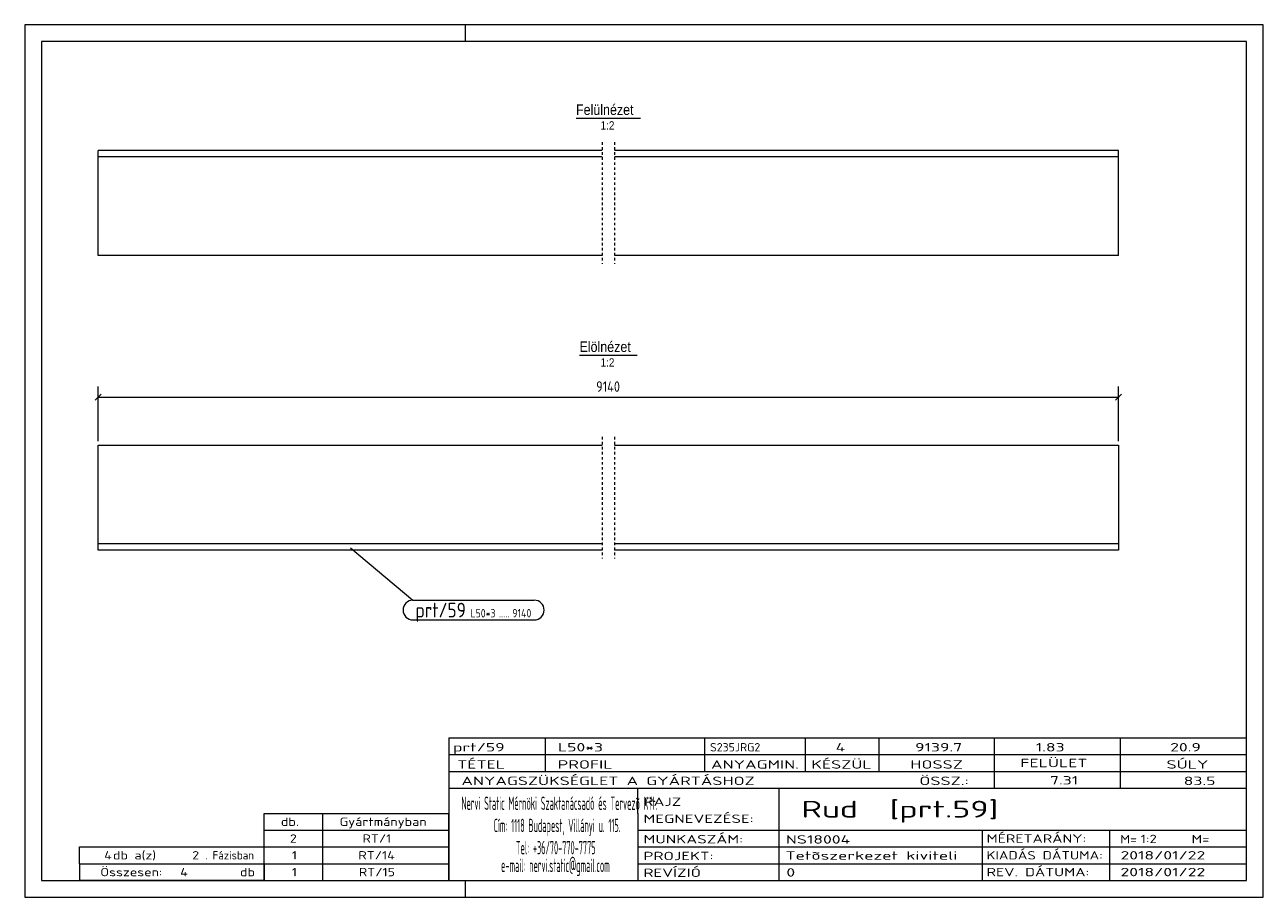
# Model space of a CAD drawing. Header units: millimetres. Extents: x 1 to 296, y 1 to 209.
import ezdxf

# ---------------------------------------------------------------- set-up
doc = ezdxf.new("R2010")
doc.units = ezdxf.units.MM
doc.header["$LTSCALE"] = 0.6
doc.linetypes.add('XKITLINE00', pattern=[0])
doc.linetypes.add('XKITLINE01', pattern=[4, 1, -1, 1, -1])
for name, color, linetype, lineweight in [('DrawingSheet', 5, 'Continuous', 0), ('OtherObjectType', 1, 'Continuous', 0), ('Part', 2, 'Continuous', 0), ('PartMark', 3, 'Continuous', 0), ('Z-DIMENSIONS', 1, 'Continuous', 0)]:
    doc.layers.add(name, color=color, linetype=linetype, lineweight=lineweight)
doc.styles.add('ARIAL', font='ARIAL.TTF')
doc.styles.add('ISOCPEUR', font='ISOCPEUR.TTF')

msp = doc.modelspace()

# ---------------------------------------------------------------- linework, layer by layer
at = {"layer": 'DrawingSheet', "color": 2, "linetype": 'XKITLINE00', "lineweight": 0}
for p, q in [((296, 209), (1, 209)), ((1, 209), (1, 1)), ((106, 205), (106, 209)), ((296, 1), (296, 209)), ((106, 1), (106, 5)), ((1, 1), (296, 1))]:
    msp.add_line(p, q, dxfattribs=at)
at = {"layer": 'DrawingSheet', "color": 3, "linetype": 'XKITLINE00', "lineweight": 0}
for p, q in [((292, 205), (5, 205)), ((5, 205), (5, 5)), ((292, 5), (292, 205)), ((5, 5), (292, 5))]:
    msp.add_line(p, q, dxfattribs=at)
at = {"layer": 'OtherObjectType', "color": 6, "linetype": 'XKITLINE00', "lineweight": 0}
for p, q in [((132.31, 186.75), (147.69, 186.75)), ((133.14, 130.24), (146.86, 130.24))]:
    msp.add_line(p, q, dxfattribs=at)
at = {"layer": 'OtherObjectType', "color": 7, "linetype": 'XKITLINE00', "lineweight": 0}
for p, q in [((102, 39), (292, 39)), ((102, 39), (102, 35)), ((102, 39), (292, 39)), ((125, 35), (125, 39)), ((163, 35), (163, 39)), ((187, 35), (187, 39)), ((204.5, 35), (204.5, 39)), ((232, 35), (232, 39)), ((262, 35), (262, 39)), ((292, 35), (292, 39)), ((102, 35), (292, 35)), ((102, 35), (102, 5)), ((102, 35), (292, 35)), ((125, 31), (125, 35)), ((163, 31), (163, 35)), ((187, 31), (187, 35)), ((204.5, 31), (204.5, 35)), ((232, 31), (232, 35)), ((262, 31), (262, 35)), ((292, 31), (292, 35)), ((102, 31), (292, 31)), ((232, 27), (232, 31)), ((262, 27), (262, 31)), ((292, 27), (292, 31)), ((102, 27), (292, 27)), ((147, 21), (147, 27)), ((180.7, 17), (180.7, 27)), ((292, 21), (292, 27)), ((58, 21), (102, 21)), ((58, 17), (58, 21)), ((72, 17), (72, 21)), ((102, 17), (102, 21)), ((147, 21), (147, 5)), ((292, 17), (292, 21)), ((58, 17), (102, 17)), ((58, 13), (58, 17)), ((72, 13), (72, 17)), ((102, 13), (102, 17)), ((147, 17), (292, 17)), ((180.7, 5), (180.7, 17)), ((229.16, 13), (229.16, 17)), ((259.5, 5), (259.5, 17)), ((292, 13), (292, 17)), ((14, 9), (14, 13)), ((14, 13), (58, 13)), ((14, 13), (58, 13)), ((58, 9), (58, 13)), ((58, 13), (102, 13)), ((58, 9), (58, 13)), ((72, 9), (72, 13)), ((102, 9), (102, 13)), ((147, 13), (292, 13)), ((229.16, 5), (229.16, 13)), ((292, 9), (292, 13)), ((14, 9), (58, 9)), ((14, 9), (14, 5)), ((14, 9), (58, 9)), ((58, 9), (58, 5)), ((58, 9), (102, 9)), ((58, 5), (58, 9)), ((72, 5), (72, 9)), ((102, 5), (102, 9)), ((147, 9), (292, 9)), ((292, 5), (292, 9)), ((58, 5), (14, 5)), ((58, 5), (102, 5)), ((102, 5), (292, 5)), ((139.5, 5), (292, 5))]:
    msp.add_line(p, q, dxfattribs=at)
at = {"layer": 'Part', "color": 2, "linetype": 'XKITLINE01', "lineweight": 0}
for p, q in [((138.5, 181), (138.5, 151.99)), ((141.51, 181), (141.51, 151.99)), ((138.5, 110.75), (138.5, 81.74)), ((141.51, 110.75), (141.51, 81.74))]:
    msp.add_line(p, q, dxfattribs=at)
at = {"layer": 'Part', "color": 2, "linetype": 'XKITLINE00', "lineweight": 0}
for p, q in [((18.5, 154), (18.5, 179)), ((138.5, 179), (18.5, 179)), ((138.5, 177.5), (18.5, 177.5)), ((261.5, 179), (141.5, 179)), ((261.5, 177.5), (141.5, 177.5)), ((261.5, 154), (261.5, 179)), ((138.5, 154), (18.5, 154)), ((261.5, 154), (141.5, 154)), ((18.5, 83.74), (18.5, 108.74)), ((18.5, 108.74), (138.5, 108.74)), ((141.5, 108.74), (261.5, 108.74)), ((261.5, 108.74), (261.5, 83.74)), ((138.5, 85.24), (18.5, 85.24)), ((138.5, 83.74), (18.5, 83.74)), ((261.5, 85.24), (141.5, 85.24)), ((261.5, 83.74), (141.5, 83.74))]:
    msp.add_line(p, q, dxfattribs=at)
at = {"layer": 'PartMark', "color": 7, "linetype": 'XKITLINE00', "lineweight": 0}
for p, q in [((78.62, 84.31), (93.47, 71.81)), ((93.47, 71.81), (122.36, 71.81)), ((93.47, 67.11), (122.36, 67.11))]:
    msp.add_line(p, q, dxfattribs=at)
for centre, start, end in [((93.47, 69.46), 90, 270), ((122.36, 69.46), 270, 90)]:
    msp.add_arc(centre, 2.35, start, end, dxfattribs=at)
at = {"layer": 'Z-DIMENSIONS', "color": 7, "linetype": 'XKITLINE00', "lineweight": 0}
for p, q in [((18.5, 109.74), (18.5, 122.74)), ((261.5, 109.74), (261.5, 122.74)), ((19.21, 120.95), (17.79, 119.53)), ((18.5, 120.24), (261.5, 120.24)), ((262.21, 120.95), (260.79, 119.53))]:
    msp.add_line(p, q, dxfattribs=at)
at = {"layer": 'Z-DIMENSIONS', "color": 3}
for p in [(18.5, 120.24), (261.5, 120.24)]:
    msp.add_point(p, dxfattribs=at)

# ---------------------------------------------------------------- texts
at = {"layer": 'OtherObjectType', "color": 6, "style": 'ARIAL', "width": 0.85}
for s, height, p in [('Felülnézet', 2.5, (132.31, 187.5)), ('1:2', 2, (138.15, 184)), ('Elölnézet', 2.5, (133.14, 130.99)), ('1:2', 2, (138.15, 127.49))]:
    msp.add_text(s, height=height, dxfattribs=at).set_placement(p)
at = {"layer": 'OtherObjectType', "color": 7, "style": 'ISOCPEUR'}
for s, height, width, p in [('prt/59', 2, 1.525501, (103, 35.76)), ('L50*3', 2, 1.525501, (128, 35.76)), ('S235JRG2', 2, 1.02, (164.22, 35.76)), ('4', 2, 1.525501, (194.16, 35.76)), ('9139.7', 2, 1.525501, (213.08, 35.76)), ('1.83', 2, 1.525501, (241.81, 35.76)), ('20.9', 2, 1.525501, (273.83, 35.76)), ('TÉTEL', 2, 1.525501, (104, 31.66)), ('PROFIL', 2, 1.525501, (127.96, 31.66)), ('ANYAGMIN.', 2, 1.525501, (164.47, 31.66)), ('KÉSZÜL', 2, 1.525501, (188.37, 31.66)), ('HOSSZ', 2, 1.525501, (211.96, 31.66)), ('FELÜLET', 2, 1.525501, (238.13, 32)), ('SÚLY', 2, 1.525501, (272.96, 31.66)), ('ANYAGSZÜKSÉGLET A GYÁRTÁSHOZ', 2, 1.525501, (105, 27.75)), ('ÖSSZ.:', 2, 1.525501, (214.1, 27.75)), ('7.31', 2, 1.525501, (245.21, 27.88)), ('83.5', 2, 1.525501, (277.06, 27.75)), ('Nervi Static Mérnöki\xa0Szaktanácsadó\xa0és\xa0Tervezõ Kft.', 3.1765, 0.403093, (105, 21.82)), ('RAJZ', 2, 1.445, (148.38, 22.78)), ('Rud  [prt.59]', 4, 1.474651, (186, 20)), ('MEGNEVEZÉSE:', 2, 1.445, (148.38, 18.72)), ('db.', 2, 1.211571, (62, 18)), ('Gyártmányban', 2, 1.211571, (76, 18)), ('Cím:\xa01118 Budapest, Villányi u. 115.', 3.1765, 0.403093, (112.69, 16.53)), ('2', 2, 1.211571, (64.14, 14)), ('RT/1', 2, 1.211571, (81.43, 14)), ('MUNKASZÁM:', 2, 1.445, (148.38, 13.84)), ('NS18004', 2, 1.525501, (182.28, 13.78)), ('MÉRETARÁNY:', 2, 1.36, (230.1, 14)), ('M=', 2, 1.211571, (261.91, 13.84)), ('1:2', 2, 1.275, (266.79, 13.9)), ('M=', 2, 1.275, (278.95, 13.87)), ('4', 2, 1.211571, (19.9, 10)), ('db a(z)', 2, 1.211571, (22, 10)), ('2', 2, 1.211571, (40.86, 10)), ('. Fázisban', 2, 0.935, (44, 10)), ('1', 2, 1.211571, (64.63, 10)), ('RT/14', 2, 1.211571, (80.45, 10)), ('Tel:\xa0+36/70-770-7775', 3.1765, 0.403093, (117.97, 11.24)), ('PROJEKT:', 2, 1.445, (148.38, 9.84)), ('Tetõszerkezet kiviteli ', 2, 1.525501, (182.2, 9.94)), ('KIADÁS DÁTUMA:', 2, 1.275, (230.1, 10)), ('2018/01/22', 2, 1.525501, (262, 10)), ('e-mail:\xa0nervi.static@gmail.com', 3.1765, 0.403093, (114.45, 7)), ('Összesen:            db', 2, 1.211571, (19, 6)), ('4', 2, 1.211571, (38.02, 6)), ('1', 2, 1.211571, (64.63, 6)), ('RT/15', 2, 1.211571, (80.57, 6)), ('REVÍZIÓ', 2, 1.445, (148.38, 5.84)), ('0', 2, 1.525501, (182.41, 5.92)), ('REV. DÁTUMA:', 2, 1.36, (230.1, 6)), ('2018/01/22', 2, 1.525501, (262, 6))]:
    msp.add_text(s, height=height, dxfattribs=dict(at, width=width)).set_placement(p)
at = {"layer": 'PartMark', "color": 3, "style": 'ISOCPEUR', "width": 0.85}
msp.add_text('prt/59', height=3.5, dxfattribs=at).set_placement((94.07, 67.71))
at = {"layer": 'PartMark', "color": 4, "style": 'ISOCPEUR', "width": 0.85}
for s, p in [('L50*3', (107.15, 67.71)), ('.....', (113.94, 67.71)), ('9140', (117.12, 67.71))]:
    msp.add_text(s, height=2, dxfattribs=at).set_placement(p)
at = {"layer": 'Z-DIMENSIONS', "color": 3, "style": 'ISOCPEUR', "width": 0.85}
msp.add_text('9140', height=2.5, dxfattribs=at).set_placement((137.1, 121.49))

doc.saveas('drawing.dxf')
